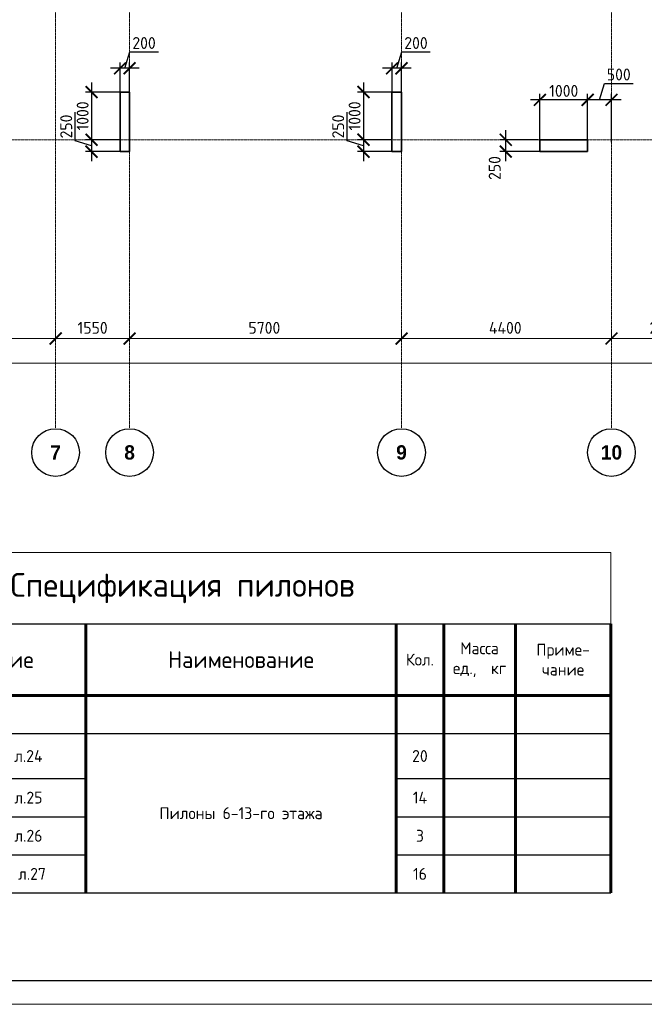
# Model space of a CAD drawing. Header units: millimetres. Extents: x 263826 to 1718326, y -423071 to 70137.
# Tile 81 of 256: x 463539 to 476630, y -265573 to -244918. Entities that reach past the tile are written whole.
import ezdxf

# ---------------------------------------------------------------- set-up
doc = ezdxf.new("R2010")
doc.units = ezdxf.units.MM
doc.linetypes.add('______5', pattern=[1100, 800, -100, 100, -100])
doc.linetypes.add('осевая', pattern=[50.8, 31.75, -6.35, 6.35, -6.35])
doc.layers.add('Колонна_ бетон', color=7, linetype='Continuous', lineweight=50, true_color=0xb4b496)
for name, color, linetype, lineweight in [('Оси', 40, '______5', 18), ('Основная 0.6', 142, 'Continuous', 60), ('РАЗМЕРЫ', 1, 'Continuous', 9), ('ТОНКИЕ', 7, 'Continuous', 9)]:
    doc.layers.add(name, color=color, linetype=linetype, lineweight=lineweight)
doc.layers.add('ТОЛСТЫЕ_ОСНОВНЫЕ', color=6, linetype='Continuous')
doc.styles.add('Century Gothic', font='GOTHIC.TTF')
doc.styles.add('GOST-2.304_Type-B', font='GOST_Common.ttf')
doc.dimstyles.new('СПДС', dxfattribs={"dimscale": 100, "dimtxt": 2.5, "dimasz": 2.5, "dimexe": 1.25, "dimexo": 0, "dimtad": 1, "dimdec": 0, "dimtxsty": 'GOST-2.304_Type-B', "dimblk": 'ARCHTICK', "dimcen": 2.5, "dimdle": 2, "dimadec": 0, "dimazin": 2, "dimtfac": 0.75, "dimtdec": 0, "dimtmove": 1, "dimatfit": 3, "dimfxl": 1, "dimtolj": 1, "dimarcsym": 1})

# ---------------------------------------------------------------- blocks, each defined once
blk = doc.blocks.new('_ArchTick')
at = {"color": 0, "linetype": 'ByBlock', "const_width": 0.15}
blk.add_lwpolyline([(-0.5, -0.5), (0.5, 0.5)], dxfattribs=at)
blk = doc.blocks.new('*D1737')
at = {"color": 0, "lineweight": -2, "transparency": 16777216}
for p, q in [((983446, -19381), (1030646, -19381)), ((983646, -19381), (983646, -19256)), ((1030446, -19495), (1030446, -19256))]:
    blk.add_line(p, q, dxfattribs=at)
at = {"layer": 'DEFPOINTS', "color": 0, "transparency": 16777216}
for p in [(983646, -19381), (1030446, -19381), (1030446, -19495)]:
    blk.add_point(p, dxfattribs=at)
at = {"color": 0, "lineweight": -2, "transparency": 16777216, "xscale": 250, "yscale": 250, "zscale": 250, "rotation": 180}
blk.add_blockref('_ArchTick', (983646, -19381), dxfattribs=at)
at = {"color": 0, "lineweight": -2, "transparency": 16777216, "xscale": 250, "yscale": 250, "zscale": 250}
blk.add_blockref('_ArchTick', (1030446, -19381), dxfattribs=at)
at = {"color": 0, "transparency": 16777216, "insert": (1001863, -19270), "char_height": 250, "width": 104166.67, "attachment_point": 5, "style": 'GOST-2.304_Type-B'}
blk.add_mtext('\\A1;46800', dxfattribs=at)
blk = doc.blocks.new('NSY101')
at = {"color": 0, "linetype": 'ByBlock', "lineweight": -2}
blk.add_circle((0, 0), 50, dxfattribs=at)
blk = doc.blocks.new('СЛОЖНЫЙ_ОБЪЕКТ_34')
at = {"layer": 'Оси', "color": 16, "linetype": 'Continuous', "lineweight": 25, "transparency": 33554687, "xscale": 9.999999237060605, "yscale": 9.999999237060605, "zscale": 9.999999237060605}
blk.add_blockref('NSY101', (24563, -43009), dxfattribs=at)
at = {"layer": 'Оси', "color": 16, "linetype": 'Continuous', "lineweight": 25, "transparency": 33554687, "insert": (24563, -43009), "char_height": 300, "width": 385, "attachment_point": 5, "style": 'Century Gothic'}
blk.add_mtext('\\A1;{\\fCentury Gothic|i0|b1;\\H300.000000;\\W1.000000;\\C16;7}\\P', dxfattribs=at)
blk = doc.blocks.new('СЛОЖНЫЙ_ОБЪЕКТ_35')
at = {"layer": 'Оси', "color": 16, "linetype": 'Continuous', "lineweight": 25, "transparency": 33554687, "xscale": 9.999999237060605, "yscale": 9.999999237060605, "zscale": 9.999999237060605}
blk.add_blockref('NSY101', (26113, -43009), dxfattribs=at)
at = {"layer": 'Оси', "color": 16, "linetype": 'Continuous', "lineweight": 25, "transparency": 33554687, "insert": (26113, -43009), "char_height": 300, "width": 385, "attachment_point": 5, "style": 'Century Gothic'}
blk.add_mtext('\\A1;{\\fCentury Gothic|i0|b1;\\H300.000000;\\W1.000000;\\C16;8}\\P', dxfattribs=at)
blk = doc.blocks.new('СЛОЖНЫЙ_ОБЪЕКТ_36')
at = {"layer": 'Оси', "color": 16, "linetype": 'Continuous', "lineweight": 25, "transparency": 33554687, "xscale": 9.999999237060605, "yscale": 9.999999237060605, "zscale": 9.999999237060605}
blk.add_blockref('NSY101', (31813, -43009), dxfattribs=at)
at = {"layer": 'Оси', "color": 16, "linetype": 'Continuous', "lineweight": 25, "transparency": 33554687, "insert": (31813, -43009), "char_height": 300, "width": 385, "attachment_point": 5, "style": 'Century Gothic'}
blk.add_mtext('\\A1;{\\fCentury Gothic|i0|b1;\\H300.000000;\\W1.000000;\\C16;9}\\P', dxfattribs=at)
blk = doc.blocks.new('СЛОЖНЫЙ_ОБЪЕКТ_37')
at = {"layer": 'Оси', "color": 16, "linetype": 'Continuous', "lineweight": 25, "transparency": 33554687, "xscale": 9.999999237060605, "yscale": 9.999999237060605, "zscale": 9.999999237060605}
blk.add_blockref('NSY101', (36213, -43009), dxfattribs=at)
at = {"layer": 'Оси', "color": 16, "linetype": 'Continuous', "lineweight": 25, "transparency": 33554687, "insert": (36213, -43009), "char_height": 300, "width": 620, "attachment_point": 5, "style": 'Century Gothic'}
blk.add_mtext('\\A1;{\\fCentury Gothic|i0|b1;\\H300.000000;\\W1.000000;\\C16;10}\\P', dxfattribs=at)
blk = doc.blocks.new('*D1727')
at = {"color": 0, "lineweight": -2, "transparency": 16777216}
for p, q in [((1000446, -18864), (1000446, -18739)), ((1003496, -18864), (1003496, -18739)), ((1000246, -18864), (1003696, -18864))]:
    blk.add_line(p, q, dxfattribs=at)
at = {"layer": 'DEFPOINTS', "color": 0, "transparency": 16777216}
for p in [(1000446, -18864), (1003496, -18864), (1003496, -18864)]:
    blk.add_point(p, dxfattribs=at)
at = {"color": 0, "lineweight": -2, "transparency": 16777216, "xscale": 250, "yscale": 250, "zscale": 250, "rotation": 180}
blk.add_blockref('_ArchTick', (1000446, -18864), dxfattribs=at)
at = {"color": 0, "lineweight": -2, "transparency": 16777216, "xscale": 250, "yscale": 250, "zscale": 250}
blk.add_blockref('_ArchTick', (1003496, -18864), dxfattribs=at)
at = {"color": 0, "transparency": 16777216, "insert": (1001945, -18639), "char_height": 250, "width": 83333.33, "attachment_point": 5, "style": 'GOST-2.304_Type-B'}
blk.add_mtext('\\A1;3050', dxfattribs=at)
blk = doc.blocks.new('*D1728')
at = {"color": 0, "lineweight": -2, "transparency": 16777216}
for p, q in [((1003496, -18864), (1003496, -18739)), ((1005046, -18864), (1005046, -18739)), ((1003296, -18864), (1005246, -18864))]:
    blk.add_line(p, q, dxfattribs=at)
at = {"layer": 'DEFPOINTS', "color": 0, "transparency": 16777216}
for p in [(1003496, -18864), (1005046, -18864), (1005046, -18864)]:
    blk.add_point(p, dxfattribs=at)
at = {"color": 0, "lineweight": -2, "transparency": 16777216, "xscale": 250, "yscale": 250, "zscale": 250, "rotation": 180}
blk.add_blockref('_ArchTick', (1003496, -18864), dxfattribs=at)
at = {"color": 0, "lineweight": -2, "transparency": 16777216, "xscale": 250, "yscale": 250, "zscale": 250}
blk.add_blockref('_ArchTick', (1005046, -18864), dxfattribs=at)
at = {"color": 0, "transparency": 16777216, "insert": (1004271, -18639), "char_height": 250, "width": 83333.33, "attachment_point": 5, "style": 'GOST-2.304_Type-B'}
blk.add_mtext('\\A1;1550', dxfattribs=at)
blk = doc.blocks.new('*D1729')
at = {"color": 0, "lineweight": -2, "transparency": 16777216}
for p, q in [((1005046, -18864), (1005046, -18739)), ((1010746, -18864), (1010746, -18739)), ((1004846, -18864), (1010946, -18864))]:
    blk.add_line(p, q, dxfattribs=at)
at = {"layer": 'DEFPOINTS', "color": 0, "transparency": 16777216}
for p in [(1005046, -18864), (1010746, -18864), (1010746, -18864)]:
    blk.add_point(p, dxfattribs=at)
at = {"color": 0, "lineweight": -2, "transparency": 16777216, "xscale": 250, "yscale": 250, "zscale": 250, "rotation": 180}
blk.add_blockref('_ArchTick', (1005046, -18864), dxfattribs=at)
at = {"color": 0, "lineweight": -2, "transparency": 16777216, "xscale": 250, "yscale": 250, "zscale": 250}
blk.add_blockref('_ArchTick', (1010746, -18864), dxfattribs=at)
at = {"color": 0, "transparency": 16777216, "insert": (1007870, -18639), "char_height": 250, "width": 83333.33, "attachment_point": 5, "style": 'GOST-2.304_Type-B'}
blk.add_mtext('\\A1;5700', dxfattribs=at)
blk = doc.blocks.new('*D1730')
at = {"color": 0, "lineweight": -2, "transparency": 16777216}
for p, q in [((1010746, -18864), (1010746, -18739)), ((1015146, -18864), (1015146, -18739)), ((1010546, -18864), (1015346, -18864))]:
    blk.add_line(p, q, dxfattribs=at)
at = {"layer": 'DEFPOINTS', "color": 0, "transparency": 16777216}
for p in [(1010746, -18864), (1015146, -18864), (1015146, -18864)]:
    blk.add_point(p, dxfattribs=at)
at = {"color": 0, "lineweight": -2, "transparency": 16777216, "xscale": 250, "yscale": 250, "zscale": 250, "rotation": 180}
blk.add_blockref('_ArchTick', (1010746, -18864), dxfattribs=at)
at = {"color": 0, "lineweight": -2, "transparency": 16777216, "xscale": 250, "yscale": 250, "zscale": 250}
blk.add_blockref('_ArchTick', (1015146, -18864), dxfattribs=at)
at = {"color": 0, "transparency": 16777216, "insert": (1012920, -18639), "char_height": 250, "width": 83333.33, "attachment_point": 5, "style": 'GOST-2.304_Type-B'}
blk.add_mtext('\\A1;4400', dxfattribs=at)
blk = doc.blocks.new('*D1731')
at = {"color": 0, "lineweight": -2, "transparency": 16777216}
for p, q in [((1015146, -18864), (1015146, -18739)), ((1017446, -18864), (1017446, -18739)), ((1014946, -18864), (1017646, -18864))]:
    blk.add_line(p, q, dxfattribs=at)
at = {"layer": 'DEFPOINTS', "color": 0, "transparency": 16777216}
for p in [(1015146, -18864), (1017446, -18864), (1017446, -18864)]:
    blk.add_point(p, dxfattribs=at)
at = {"color": 0, "lineweight": -2, "transparency": 16777216, "xscale": 250, "yscale": 250, "zscale": 250, "rotation": 180}
blk.add_blockref('_ArchTick', (1015146, -18864), dxfattribs=at)
at = {"color": 0, "lineweight": -2, "transparency": 16777216, "xscale": 250, "yscale": 250, "zscale": 250}
blk.add_blockref('_ArchTick', (1017446, -18864), dxfattribs=at)
at = {"color": 0, "transparency": 16777216, "insert": (1016270, -18639), "char_height": 250, "width": 83333.33, "attachment_point": 5, "style": 'GOST-2.304_Type-B'}
blk.add_mtext('\\A1;2300', dxfattribs=at)
blk = doc.blocks.new('*D936')
at = {"layer": 'DEFPOINTS', "color": 0, "lineweight": 0, "transparency": 16777216}
for p in [(465642, -245938), (465642, -246486, -360), (465842, -246486, -360)]:
    blk.add_point(p, dxfattribs=at)
at = {"layer": 'РАЗМЕРЫ', "color": 0, "lineweight": -2, "transparency": 16777216}
for p, q in [((465742, -245938), (465845, -245594)), ((465845, -245594), (466445, -245594)), ((466042, -245938), (465442, -245938)), ((465642, -246486), (465642, -245813)), ((465842, -246486), (465842, -245813))]:
    blk.add_line(p, q, dxfattribs=at)
at = {"layer": 'РАЗМЕРЫ', "color": 0, "lineweight": -2, "transparency": 16777216, "xscale": 250, "yscale": 250, "zscale": 250, "rotation": 180}
blk.add_blockref('_ArchTick', (465642, -245938), dxfattribs=at)
at = {"layer": 'РАЗМЕРЫ', "color": 0, "lineweight": -2, "transparency": 16777216, "xscale": 250, "yscale": 250, "zscale": 250}
blk.add_blockref('_ArchTick', (465842, -245938), dxfattribs=at)
at = {"layer": 'РАЗМЕРЫ', "color": 0, "lineweight": 0, "transparency": 16777216, "insert": (466145, -245407), "char_height": 250, "attachment_point": 5, "style": 'GOST-2.304_Type-B'}
blk.add_mtext('\\A1;200', dxfattribs=at)
blk = doc.blocks.new('*D937')
at = {"layer": 'DEFPOINTS', "color": 0, "lineweight": 0, "transparency": 16777216}
for p in [(471342, -245938), (471342, -246486, -360), (471542, -246486, -360)]:
    blk.add_point(p, dxfattribs=at)
at = {"layer": 'РАЗМЕРЫ', "color": 0, "lineweight": -2, "transparency": 16777216}
for p, q in [((471442, -245938), (471545, -245594)), ((471545, -245594), (472145, -245594)), ((471742, -245938), (471142, -245938)), ((471342, -246486), (471342, -245813)), ((471542, -246486), (471542, -245813))]:
    blk.add_line(p, q, dxfattribs=at)
at = {"layer": 'РАЗМЕРЫ', "color": 0, "lineweight": -2, "transparency": 16777216, "xscale": 250, "yscale": 250, "zscale": 250, "rotation": 180}
blk.add_blockref('_ArchTick', (471342, -245938), dxfattribs=at)
at = {"layer": 'РАЗМЕРЫ', "color": 0, "lineweight": -2, "transparency": 16777216, "xscale": 250, "yscale": 250, "zscale": 250}
blk.add_blockref('_ArchTick', (471542, -245938), dxfattribs=at)
at = {"layer": 'РАЗМЕРЫ', "color": 0, "lineweight": 0, "transparency": 16777216, "insert": (471845, -245407), "char_height": 250, "attachment_point": 5, "style": 'GOST-2.304_Type-B'}
blk.add_mtext('\\A1;200', dxfattribs=at)
blk = doc.blocks.new('*D941')
at = {"layer": 'DEFPOINTS', "color": 0, "lineweight": 0, "transparency": 16777216}
for p in [(475442, -246599), (475442, -247486), (475942, -247486)]:
    blk.add_point(p, dxfattribs=at)
at = {"layer": 'РАЗМЕРЫ', "color": 0, "lineweight": -2, "transparency": 16777216}
for p, q in [((475692, -246599), (475795, -246255)), ((475795, -246255), (476395, -246255)), ((476142, -246599), (475242, -246599)), ((475442, -247486), (475442, -246474)), ((475942, -247486), (475942, -246474))]:
    blk.add_line(p, q, dxfattribs=at)
at = {"layer": 'РАЗМЕРЫ', "color": 0, "lineweight": -2, "transparency": 16777216, "xscale": 250, "yscale": 250, "zscale": 250, "rotation": 180}
blk.add_blockref('_ArchTick', (475442, -246599), dxfattribs=at)
at = {"layer": 'РАЗМЕРЫ', "color": 0, "lineweight": -2, "transparency": 16777216, "xscale": 250, "yscale": 250, "zscale": 250}
blk.add_blockref('_ArchTick', (475942, -246599), dxfattribs=at)
at = {"layer": 'РАЗМЕРЫ', "color": 0, "lineweight": 0, "transparency": 16777216, "insert": (476095, -246068), "char_height": 250, "attachment_point": 5, "style": 'GOST-2.304_Type-B'}
blk.add_mtext('\\A1;500', dxfattribs=at)
blk = doc.blocks.new('*D942')
at = {"layer": 'DEFPOINTS', "color": 0, "lineweight": 0, "transparency": 16777216}
for p in [(474442, -246599), (474442, -247486), (475442, -247486)]:
    blk.add_point(p, dxfattribs=at)
at = {"layer": 'РАЗМЕРЫ', "color": 0, "lineweight": -2, "transparency": 16777216}
for p, q in [((475642, -246599), (474242, -246599)), ((474442, -247486), (474442, -246474)), ((475442, -247486), (475442, -246474))]:
    blk.add_line(p, q, dxfattribs=at)
at = {"layer": 'РАЗМЕРЫ', "color": 0, "lineweight": -2, "transparency": 16777216, "xscale": 250, "yscale": 250, "zscale": 250, "rotation": 180}
blk.add_blockref('_ArchTick', (474442, -246599), dxfattribs=at)
at = {"layer": 'РАЗМЕРЫ', "color": 0, "lineweight": -2, "transparency": 16777216, "xscale": 250, "yscale": 250, "zscale": 250}
blk.add_blockref('_ArchTick', (475442, -246599), dxfattribs=at)
at = {"layer": 'РАЗМЕРЫ', "color": 0, "lineweight": 0, "transparency": 16777216, "insert": (474942, -246412), "char_height": 250, "attachment_point": 5, "style": 'GOST-2.304_Type-B'}
blk.add_mtext('\\A1;1000', dxfattribs=at)
blk = doc.blocks.new('*D943')
at = {"layer": 'DEFPOINTS', "color": 0, "lineweight": 0, "transparency": 16777216}
for p in [(473726, -247436), (474409, -247436, -560), (474442, -247686, -200)]:
    blk.add_point(p, dxfattribs=at)
at = {"layer": 'РАЗМЕРЫ', "color": 0, "lineweight": -2, "transparency": 16777216}
for p, q in [((473726, -247886), (473726, -247236)), ((474409, -247436), (473601, -247436)), ((474442, -247686), (473601, -247686))]:
    blk.add_line(p, q, dxfattribs=at)
at = {"layer": 'РАЗМЕРЫ', "color": 0, "lineweight": -2, "transparency": 16777216, "xscale": 250, "yscale": 250, "zscale": 250}
for p, rotation in [((473726, -247436), 90), ((473726, -247686), 270)]:
    blk.add_blockref('_ArchTick', p, dxfattribs=dict(at, rotation=rotation))
at = {"layer": 'РАЗМЕРЫ', "color": 0, "lineweight": 0, "transparency": 16777216, "insert": (473494, -248029), "char_height": 250, "attachment_point": 5, "rotation": 90, "style": 'GOST-2.304_Type-B'}
blk.add_mtext('\\A1;250', dxfattribs=at)
blk = doc.blocks.new('*D867')
at = {"layer": 'DEFPOINTS', "color": 0, "lineweight": 0, "transparency": 16777216}
for p in [(465642, -246436, -200), (465045, -247436), (465642, -247436, -560)]:
    blk.add_point(p, dxfattribs=at)
at = {"layer": 'РАЗМЕРЫ', "color": 0, "lineweight": -2, "transparency": 16777216}
for p, q in [((465045, -246236), (465045, -247636)), ((465642, -246436), (464920, -246436)), ((465642, -247436), (464920, -247436))]:
    blk.add_line(p, q, dxfattribs=at)
at = {"layer": 'РАЗМЕРЫ', "color": 0, "lineweight": -2, "transparency": 16777216, "xscale": 250, "yscale": 250, "zscale": 250}
for p, rotation in [((465045, -246436), 90), ((465045, -247436), 270)]:
    blk.add_blockref('_ArchTick', p, dxfattribs=dict(at, rotation=rotation))
at = {"layer": 'РАЗМЕРЫ', "color": 0, "lineweight": 0, "transparency": 16777216, "insert": (464858, -246936), "char_height": 250, "attachment_point": 5, "rotation": 90, "style": 'GOST-2.304_Type-B'}
blk.add_mtext('\\A1;1000', dxfattribs=at)
blk = doc.blocks.new('*D868')
at = {"layer": 'DEFPOINTS', "color": 0, "lineweight": 0, "transparency": 16777216}
for p in [(465570, -247436), (465045, -247686), (465642, -247686, -200)]:
    blk.add_point(p, dxfattribs=at)
at = {"layer": 'РАЗМЕРЫ', "color": 0, "lineweight": -2, "transparency": 16777216}
for p, q in [((464701, -247458), (464701, -246858)), ((465045, -247236), (465045, -247886)), ((465570, -247436), (464920, -247436)), ((465045, -247561), (464701, -247458)), ((465642, -247686), (464920, -247686))]:
    blk.add_line(p, q, dxfattribs=at)
at = {"layer": 'РАЗМЕРЫ', "color": 0, "lineweight": -2, "transparency": 16777216, "xscale": 250, "yscale": 250, "zscale": 250}
for p, rotation in [((465045, -247436), 90), ((465045, -247686), 270)]:
    blk.add_blockref('_ArchTick', p, dxfattribs=dict(at, rotation=rotation))
at = {"layer": 'РАЗМЕРЫ', "color": 0, "lineweight": 0, "transparency": 16777216, "insert": (464514, -247158), "char_height": 250, "attachment_point": 5, "rotation": 90, "style": 'GOST-2.304_Type-B'}
blk.add_mtext('\\A1;250', dxfattribs=at)
blk = doc.blocks.new('*D869')
at = {"layer": 'DEFPOINTS', "color": 0, "lineweight": 0, "transparency": 16777216}
for p in [(471342, -246436, -200), (470745, -247436), (471342, -247436, -560)]:
    blk.add_point(p, dxfattribs=at)
at = {"layer": 'РАЗМЕРЫ', "color": 0, "lineweight": -2, "transparency": 16777216}
for p, q in [((470745, -246236), (470745, -247636)), ((471342, -246436), (470620, -246436)), ((471342, -247436), (470620, -247436))]:
    blk.add_line(p, q, dxfattribs=at)
at = {"layer": 'РАЗМЕРЫ', "color": 0, "lineweight": -2, "transparency": 16777216, "xscale": 250, "yscale": 250, "zscale": 250}
for p, rotation in [((470745, -246436), 90), ((470745, -247436), 270)]:
    blk.add_blockref('_ArchTick', p, dxfattribs=dict(at, rotation=rotation))
at = {"layer": 'РАЗМЕРЫ', "color": 0, "lineweight": 0, "transparency": 16777216, "insert": (470558, -246936), "char_height": 250, "attachment_point": 5, "rotation": 90, "style": 'GOST-2.304_Type-B'}
blk.add_mtext('\\A1;1000', dxfattribs=at)
blk = doc.blocks.new('*D870')
at = {"layer": 'DEFPOINTS', "color": 0, "lineweight": 0, "transparency": 16777216}
for p in [(471270, -247436), (470745, -247686), (471342, -247686, -200)]:
    blk.add_point(p, dxfattribs=at)
at = {"layer": 'РАЗМЕРЫ', "color": 0, "lineweight": -2, "transparency": 16777216}
for p, q in [((470401, -247458), (470401, -246858)), ((470745, -247236), (470745, -247886)), ((471270, -247436), (470620, -247436)), ((470745, -247561), (470401, -247458)), ((471342, -247686), (470620, -247686))]:
    blk.add_line(p, q, dxfattribs=at)
at = {"layer": 'РАЗМЕРЫ', "color": 0, "lineweight": -2, "transparency": 16777216, "xscale": 250, "yscale": 250, "zscale": 250}
for p, rotation in [((470745, -247436), 90), ((470745, -247686), 270)]:
    blk.add_blockref('_ArchTick', p, dxfattribs=dict(at, rotation=rotation))
at = {"layer": 'РАЗМЕРЫ', "color": 0, "lineweight": 0, "transparency": 16777216, "insert": (470214, -247158), "char_height": 250, "attachment_point": 5, "rotation": 90, "style": 'GOST-2.304_Type-B'}
blk.add_mtext('\\A1;250', dxfattribs=at)
blk = doc.blocks.new('*U69')
at = {"layer": 'ТОЛСТЫЕ_ОСНОВНЫЕ', "color": 6}
blk.add_lwpolyline([(20, 5), (589, 5), (589, 415), (20, 415)], close=True, dxfattribs=at)
at = {"layer": 'ТОНКИЕ'}
blk.add_lwpolyline([(0, 0), (594, 0), (594, 420), (0, 420)], close=True, dxfattribs=at)
blk = doc.blocks.new('*T1046')
at = {"layer": 'DEFPOINTS', "color": 8, "linetype": 'ByBlock', "lineweight": 0, "transparency": 16777216}
for p, q in [((0, 0), (17950, 0)), ((0, 0), (0, -1500)), ((17950, 0), (17950, -1500))]:
    blk.add_line(p, q, dxfattribs=at)
at = {"layer": 'Основная 0.6', "color": 0, "linetype": 'Continuous', "lineweight": 60, "transparency": 16777216}
for p, q in [((0, -1500), (2152, -1500)), ((0, -1500), (0, -7145)), ((2152, -1500), (2152, -7145)), ((6950, -1500), (6950, -7145)), ((13450, -1500), (13450, -7145)), ((14450, -1500), (14450, -7145)), ((15950, -1500), (15950, -7145)), ((17950, -1500), (17950, -7145)), ((0, -3000), (14450, -3000))]:
    blk.add_line(p, q, dxfattribs=at)
at = {"layer": 'Основная 0.6', "color": 0, "linetype": 'ByBlock', "lineweight": -2, "transparency": 16777216}
blk.add_line((2152, -1500), (17950, -1500), dxfattribs=at)
at = {"layer": 'Основная 0.6', "color": 0, "linetype": 'Continuous', "transparency": 16777216}
blk.add_line((14450, -3000), (17950, -3000), dxfattribs=at)
at = {"layer": 'Основная 0.6', "color": 0, "linetype": 'Continuous', "lineweight": -2, "transparency": 16777216}
for p, q in [((0, -3800), (2152, -3800)), ((13450, -3800), (17950, -3800)), ((0, -4745), (2152, -4745)), ((13450, -4745), (17950, -4745)), ((0, -5545), (2152, -5545)), ((13450, -5545), (17950, -5545)), ((0, -6345), (2152, -6345)), ((13450, -6345), (17950, -6345)), ((0, -7145), (2152, -7145)), ((13450, -7145), (17950, -7145))]:
    blk.add_line(p, q, dxfattribs=at)
at = {"layer": 'Основная 0.6', "color": 0, "lineweight": -2, "transparency": 16777216}
for p, q in [((2152, -3800), (13450, -3800)), ((2152, -4745), (6950, -4745)), ((2152, -5545), (6950, -5545)), ((2152, -6345), (6950, -6345)), ((2152, -7145), (13450, -7145))]:
    blk.add_line(p, q, dxfattribs=at)
at = {"layer": 'Основная 0.6', "color": 0, "transparency": 16777216, "attachment_point": 5, "style": 'GOST-2.304_Type-B'}
for s, insert, char_height, width in [('Спецификация пилонов', (8975, -750), 500, 17649.63), ('Поз.', (1076, -2250), 350, 1851.73), ('Обозначение', (4551, -2250), 350, 4497.9), ('Наименование', (10200, -2250), 350, 6200), ('Масса\\Pед.,  кг', (15200, -2250), 250, 1200), ('Приме-\\Pчание', (16950, -2250), 250, 1700), ('Кол.', (13950, -2250), 250, 700), ('{\\C256;П1(6-13 ЭТ)}', (1076, -4272), 250, 1851.73), ('24-04-КЖ.2-4.1 л.24', (4551, -4272), 250, 4497.9), ('20', (13950, -4272), 250, 700), ('{\\C256;П2(6-13 ЭТ)}', (1076, -5145), 250, 1851.73), ('24-04-КЖ.2-4.1 л.25', (4551, -5145), 250, 4497.9), ('14', (13950, -5145), 250, 700), ('Пилоны 6-13-го этажа', (10200, -5472), 250, 6200), ('24-04-КЖ.2-4.1 л.26', (4551, -5945), 250, 4497.9), ('3', (13950, -5945), 250, 700), ('{\\C256;П4(6-13 ЭТ)}', (1076, -5945), 250, 1851.73), ('{\\C256;П5(6-13 ЭТ)}', (1076, -6745), 250, 1851.73), ('24-04-КЖ.2-4.1  л.27', (4551, -6745), 250, 4497.9), ('16', (13950, -6745), 250, 700)]:
    blk.add_mtext(s, dxfattribs=dict(at, insert=insert, char_height=char_height, width=width))
blk = doc.blocks.new('оси2')
at = {"layer": 'Оси', "color": 16, "linetype": 'осевая', "lineweight": 0, "ltscale": 0.5, "transparency": 33554687}
for p, q in [((1003495.5, 5465.4), (1003495.5, -20739.3)), ((1005045.5, 5465.4), (1005045.5, -20739.3)), ((1010745.5, 5465.4), (1010745.5, -20739.3)), ((1015145.5, 5465.4), (1015145.5, -20739.3)), ((979200, -14692.9), (1032582.1, -14692.9))]:
    blk.add_line(p, q, dxfattribs=at)
at = {"layer": 'Оси', "color": 16, "linetype": 'Continuous', "lineweight": 25, "transparency": 33554687}
for name in ['СЛОЖНЫЙ_ОБЪЕКТ_34', 'СЛОЖНЫЙ_ОБЪЕКТ_35', 'СЛОЖНЫЙ_ОБЪЕКТ_36', 'СЛОЖНЫЙ_ОБЪЕКТ_37']:
    blk.add_blockref(name, (978932, 21754.4), dxfattribs=at)
for base, p1, p2, picture, middle in [((1003495.5, -18864.1), (1000445.5, -18864.1), (1003495.5, -18864.1), '*D1727', (1001945.4, -18864.1)), ((1005045.5, -18864.1), (1003495.5, -18864.1), (1005045.5, -18864.1), '*D1728', (1004270.5, -18864.1)), ((1010745.5, -18864.1), (1005045.5, -18864.1), (1010745.5, -18864.1), '*D1729', (1007870.4, -18864.1)), ((1015145.5, -18864.1), (1010745.5, -18864.1), (1015145.5, -18864.1), '*D1730', (1012920.4, -18864.1)), ((1017445.5, -18864.1), (1015145.5, -18864.1), (1017445.5, -18864.1), '*D1731', (1016270.4, -18864.1)), ((1030445.5, -19380.9), (983645.5, -19380.9), (1030445.5, -19495.3), '*D1737', (1001863, -19495.3))]:
    dim = blk.add_linear_dim(base=base, p1=p1, p2=p2, dimstyle='СПДС', override={"dimgap": 1})
    dim.commit()
    dim.dimension.update_dxf_attribs({"geometry": picture, "text_midpoint": middle, "dimtype": 160})

msp = doc.modelspace()

# ---------------------------------------------------------------- linework, layer by layer
at = {"layer": 'Колонна_ бетон', "color": 180, "linetype": 'Continuous', "lineweight": 35, "transparency": 33554687}
for p, q in [((465641.88025, -246435.88142, -200), (465841.88027, -246435.88142, -200)), ((465641.88027, -246435.88142, -200), (465641.88027, -247685.88139, -200)), ((465841.88029, -247685.88139, -200), (465841.88029, -246435.88142, -200)), ((471541.88027, -246435.88142, -200), (471341.88025, -246435.88142, -200)), ((471341.88027, -246435.88142, -200), (471341.88027, -247685.88139, -200)), ((471541.88027, -246435.88142, -200), (471541.88027, -247685.88139, -200)), ((474441.88062, -247685.88139, -200), (474441.8806, -247435.88139, -200)), ((474441.88062, -247435.88139, -200), (475441.88061, -247435.88139, -200)), ((475441.88061, -247685.88139, -200), (475441.88061, -247435.88139, -200)), ((465841.88029, -247685.88139, -200), (465641.88027, -247685.88139, -200)), ((471541.88027, -247685.88139, -200), (471341.88025, -247685.88139, -200)), ((474441.88062, -247685.88139, -200), (475441.88059, -247685.88139, -200))]:
    msp.add_line(p, q, dxfattribs=at)

# ---------------------------------------------------------------- block references
at = {"xscale": 100, "yscale": 100, "zscale": 100}
msp.add_blockref('*U69', (436520.8066, -265573.15111, 3100), dxfattribs=at)
msp.add_blockref('*T1046', (457977.60802, -256092.35867))
at = {"layer": 'РАЗМЕРЫ'}
msp.add_blockref('оси2', (-539203.53067, -232742.99982, -559.99999), dxfattribs=at)

# ---------------------------------------------------------------- dimensions: what is measured, and where the dimension line sits
at = {"layer": 'РАЗМЕРЫ', "color": 146, "lineweight": 0, "true_color": 0x006272}
for base, p1, p2, picture, middle in [((465641.88264, -245938.0601), (465841.73488, -246485.88242, -360), (465641.88264, -246485.88242, -360), '*D936', (465907.43376, -245406.8101)), ((471341.88264, -245938.0601, -360), (471541.73488, -246485.88242, -720), (471341.88264, -246485.88242, -720), '*D937', (471607.43376, -245406.8101, -360)), ((475442.03041, -246599.0601), (475941.88264, -247485.88204), (475442.03041, -247485.88242), '*D941', (475857.58153, -246067.8101)), ((474442.03041, -246599.0601), (475442.03041, -247485.88242), (474442.03041, -247485.88242), '*D942', (474942.03041, -246411.5601))]:
    dim = msp.add_linear_dim(base=base, p1=p1, p2=p2, dimstyle='СПДС', override={"dimtofl": 0}, dxfattribs=at)
    dim.commit()
    dim.dimension.update_dxf_attribs({"geometry": picture, "text_midpoint": middle})
for base, p1, p2, picture, middle in [((465045.10072, -247435.88139), (465642.03041, -246435.88142, -200), (465642.03039, -247435.88139, -559.99999), '*D867', (464857.60072, -246935.8814)), ((470745.10072, -247435.88139), (471342.03041, -246435.88142, -200), (471342.03039, -247435.88139, -559.99999), '*D869', (470557.60072, -246935.8814)), ((465045.10072, -247685.88139), (465570.10072, -247435.88139), (465641.88025, -247685.88139, -200), '*D868', (464513.85072, -247395.25639)), ((470745.10072, -247685.88139), (471270.10072, -247435.88139), (471341.88025, -247685.88139, -200), '*D870', (470213.85072, -247395.25639))]:
    dim = msp.add_linear_dim(base=base, p1=p1, p2=p2, angle=90, dimstyle='СПДС', override={"dimtofl": 0}, dxfattribs=at)
    dim.commit()
    dim.dimension.update_dxf_attribs({"geometry": picture, "text_midpoint": middle})
dim = msp.add_linear_dim(base=(473725.60072, -247435.88139), p1=(474441.88062, -247685.88139, -200), p2=(474409.13394, -247435.88139, -559.99999), angle=90, dimstyle='СПДС', override={"dimtofl": 0}, dxfattribs=at)
dim.commit()
dim.dimension.update_dxf_attribs({"geometry": '*D943', "text_midpoint": (473681.134, -248028.83952), "dimtype": 160})

doc.saveas('drawing.dxf')
